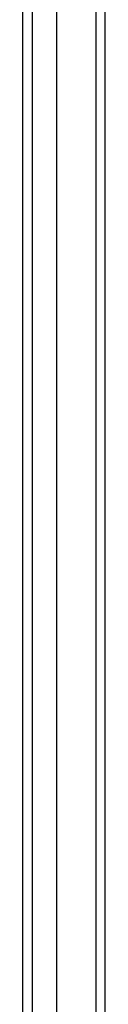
# Model space of a CAD drawing. Header units: inches. Extents: x 11 to 197, y 14 to 125.
# Tile 21 of 82: x 112.062 to 112.928, y 58.399 to 68.784. Entities that reach past the tile are written whole.
import ezdxf

# ---------------------------------------------------------------- set-up
doc = ezdxf.new("R2010")
doc.units = ezdxf.units.IN
doc.header["$MEASUREMENT"] = 0
doc.layers.add('Visible Edges(ANSI)', color=7, linetype='Continuous', lineweight=25)
doc.layers.add('Visible Tangent Edges(ANSI)', color=7, linetype='Continuous', lineweight=25)

msp = doc.modelspace()

# ---------------------------------------------------------------- linework, layer by layer
at = {"layer": 'Visible Edges(ANSI)'}
for p, q in [((112.928, 49.238), (112.928, 91.04)), ((112.416, 90.43), (112.416, 49.847)), ((112.062, 50.036), (112.062, 90.241))]:
    msp.add_line(p, q, dxfattribs=at)
at = {"layer": 'Visible Tangent Edges(ANSI)'}
for p, q in [((112.829, 91.04), (112.829, 49.238)), ((112.161, 49.906), (112.161, 90.371))]:
    msp.add_line(p, q, dxfattribs=at)

doc.saveas('drawing.dxf')
